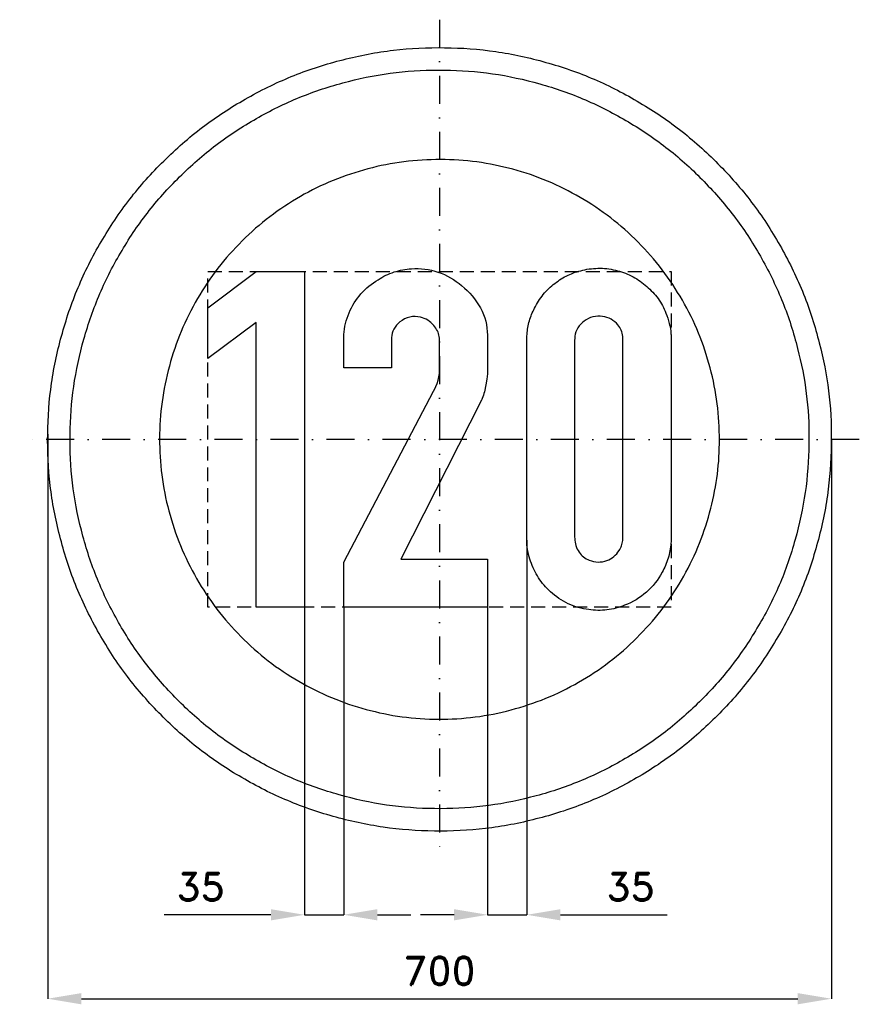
# Model space of a CAD drawing. Header units: millimetres. Extents: x -375 to 375, y -505 to 375.
import ezdxf

# ---------------------------------------------------------------- set-up
doc = ezdxf.new("R2010")
doc.units = ezdxf.units.MM
doc.header["$LTSCALE"] = 5
doc.linetypes.add('ČERCHOVANÁX2', pattern=[2, 1, -0.5, 0, -0.5])
doc.linetypes.add('ČÁRKOVANÁX2', pattern=[1.5, 1, -0.5])
doc.layers.add('Kóty', color=2, linetype='Continuous')
doc.layers.add('Značka', color=7, linetype='Continuous')
doc.styles.get("Standard").update_dxf_attribs({"font": 'romand.shx', "height": 25})
doc.dimstyles.get("Standard").update_dxf_attribs({"dimtxt": 25, "dimasz": 30, "dimexe": 0.18, "dimexo": 0.0625, "dimgap": 12.5, "dimtad": 1, "dimdec": 0, "dimzin": 0, "dimdsep": 46, "dimtxsty": 'Standard', "dimcen": 0.09, "dimadec": 0, "dimazin": 0, "dimtfac": 1, "dimtdec": 0, "dimtofl": 0, "dimtmove": 0, "dimatfit": 3, "dimfxl": 1, "dimtolj": 1, "dimtzin": 0, "dimarcsym": 0})

# ---------------------------------------------------------------- blocks, each defined once
blk = doc.blocks.new('*D2')
at = {"layer": 'Defpoints', "color": 0, "transparency": 16777216}
for p in [(-349.92, 4.7), (350.05, 0.12), (350.05, -499.82)]:
    blk.add_point(p, dxfattribs=at)
at = {"layer": 'Kóty', "color": 0, "lineweight": -2, "transparency": 16777216}
for p, q in [((-349.92, 4.64), (-349.92, -500)), ((350.05, 0.06), (350.05, -500)), ((-319.92, -499.82), (320.05, -499.82))]:
    blk.add_line(p, q, dxfattribs=at)
at = {"layer": 'Kóty', "color": 0, "transparency": 16777216}
for points in [[(-319.92, -494.82), (-319.92, -504.82), (-349.92, -499.82)], [(320.05, -494.82), (320.05, -504.82), (350.05, -499.82)]]:
    blk.add_solid(points, dxfattribs=at)
at = {"layer": 'Kóty', "color": 0, "transparency": 16777216, "insert": (0.06, -474.82), "char_height": 25, "attachment_point": 5}
blk.add_mtext('\\A1;700', dxfattribs=at)
blk = doc.blocks.new('*D3')
at = {"layer": 'Defpoints', "color": 0, "transparency": 16777216}
for p in [(78, -90.13), (43, -149.97), (78, -424.82)]:
    blk.add_point(p, dxfattribs=at)
at = {"layer": 'Kóty', "color": 0, "lineweight": -2, "transparency": 16777216}
for p, q in [((78, -90.19), (78, -425)), ((43, -150.03), (43, -425)), ((13, -424.82), (-17, -424.82)), ((108, -424.82), (203.48, -424.82))]:
    blk.add_line(p, q, dxfattribs=at)
at = {"layer": 'Kóty', "color": 0, "transparency": 16777216}
for points in [[(13, -419.82), (13, -429.82), (43, -424.82)], [(108, -419.82), (108, -429.82), (78, -424.82)]]:
    blk.add_solid(points, dxfattribs=at)
at = {"layer": 'Kóty', "color": 0, "transparency": 16777216, "insert": (170.74, -399.82), "char_height": 25, "attachment_point": 5}
blk.add_mtext('\\A1;35', dxfattribs=at)

msp = doc.modelspace()

# ---------------------------------------------------------------- linework, layer by layer
at = {"layer": 'Kóty'}
for p, q in [((-120.6, -150.06), (-120.6, -425)), ((-85.5, -149.97), (-85.5, -425)), ((-150.6, -424.82), (-246.08, -424.82)), ((-55.5, -424.82), (-25.5, -424.82))]:
    msp.add_line(p, q, dxfattribs=at)
for points in [[(-120.6, -424.82), (-85.5, -424.82)], [(43, -424.82), (78, -424.82)]]:
    msp.add_lwpolyline(points, dxfattribs=at)
for points in [[(-150.6, -419.82), (-150.6, -429.82), (-120.6, -424.82)], [(-55.5, -419.82), (-55.5, -429.82), (-85.5, -424.82)]]:
    msp.add_solid(points, dxfattribs=at)
at = {"layer": 'Značka', "color": 6, "linetype": 'ČERCHOVANÁX2', "lineweight": 25, "ltscale": 5}
for p, q in [((0, 375), (0, -375)), ((375, 0), (-375, 0))]:
    msp.add_line(p, q, dxfattribs=at)
at = {"layer": 'Značka', "color": 5}
for points in [[(350, 0, -0.001625), (349.99, -2.29), (349.97, -4.58, -0.032168), (346.49, -50.21, -0.035721), (336.86, -95, -0.036668), (321.83, -138.26, -0.034758), (300.79, -178.95, -0.034053), (274.96, -216.77, -0.034445), (244.23, -250.71, -0.03455), (209.51, -280.56, -0.03444), (171.02, -305.37, -0.034409), (129.75, -325.22, -0.034438), (86.15, -339.23, -0.034425), (41.16, -347.72, -0.034424), (-4.58, -349.97, -0.034419), (-50.24, -346.53, -0.034407), (-95, -336.86, -0.034408), (-138.22, -321.72, -0.034422), (-178.95, -300.79, -0.034412), (-216.78, -274.98, -0.034416), (-250.71, -244.23, -0.03441), (-280.56, -209.5, -0.03441), (-305.37, -171.02, -0.034415), (-325.22, -129.75, -0.034415), (-339.23, -86.15, -0.034419), (-347.72, -41.16, -0.034415), (-349.97, 4.58, -0.034418), (-346.53, 50.24, -0.034417), (-336.86, 95, -0.034422), (-321.72, 138.22, -0.034426), (-300.79, 178.95, -0.03442), (-274.98, 216.78, -0.034413), (-244.23, 250.71, -0.034403), (-209.5, 280.56, -0.034421), (-171.02, 305.37, -0.034408), (-129.75, 325.22, -0.034417), (-86.15, 339.23, -0.034422), (-41.16, 347.72, -0.034424), (4.58, 349.97, -0.034419), (50.24, 346.53, -0.034406), (95, 336.86, -0.034428), (138.22, 321.71, -0.034446), (178.95, 300.79, -0.03443), (216.77, 274.98, -0.034407), (250.71, 244.23, -0.034396), (280.57, 209.5, -0.034484), (305.37, 171.02, -0.034412), (325.2, 129.76, -0.034079), (339.23, 86.15, -0.032792), (347.51, 43.38, -0.034265), (350, 0)], [(-85.5, -149.97), (-85.5, -109.81), (-5.5, 42.94), (-4.3, 45.01), (-3.2, 47.12), (-2.1, 49.98), (-1.2, 52.94), (-0.5, 55.82), (0, 58.75), (0, 59.89), (0, 61.03), (0, 89.12), (-0.1, 90.46), (-0.2, 91.78, 0.081878), (-1.9, 97.05, 0.063655), (-5.1, 101.72, 0.077701), (-10.5, 106.48, 0.090262), (-17, 109.19, 0.119797), (-26.6, 109.23, 0.119923), (-35.3, 104.88, 0.105427), (-40.7, 98.59, 0.117396), (-42.8, 90.88), (-42.9, 89.81), (-42.9, 88.75), (-42.9, 63.81), (-85.5, 63.81), (-85.5, 90.91), (-85.5, 92.27), (-85.4, 93.62, -0.043444), (-83.9, 103.54, -0.044659), (-80.7, 113.09, -0.083978), (-70.2, 129.94, -0.078532), (-54.8, 142.69, -0.063886), (-40.5, 149.55, -0.06727), (-25.1, 152.47, -0.100452), (-1.4, 149.45, -0.097012), (19.8, 137.34, -0.102897), (36.6, 117.38, -0.126699), (42.8, 93.06), (42.9, 91.7), (42.9, 90.34), (42.9, 60.81), (42.8, 59.75), (42.8, 58.69), (42.3, 53.7), (41.4, 48.75), (40.1, 42.56, -0.029008), (38.1, 36.53), (37.8, 35.72), (37.5, 34.91), (-34.5, -107.19), (43, -107.19), (43, -149.97), (-85.5, -149.97)], [(78, 90.41), (78.1, 92.17), (78.2, 93.94, -0.051595), (80.3, 105.9, -0.050315), (84.9, 117.25, -0.059272), (92.7, 129.41, -0.059882), (103.1, 139.38, -0.05744), (114.8, 146.65, -0.055957), (127.9, 151.13, -0.062908), (143.5, 152.89, -0.065036), (159, 150.69, -0.062181), (172.9, 145.27, -0.059592), (185.1, 136.66, -0.058894), (195.2, 125.77, -0.061186), (202.3, 112.84, -0.042651), (205.3, 103.67, -0.047004), (206.7, 94.16), (206.8, 92.61), (206.8, 91.06), (206.8, -90.31), (206.8, -91.55), (206.7, -92.78, -0.056778), (204.3, -106.13, -0.057026), (198.9, -118.72, -0.090829), (184.8, -136.52, -0.092621), (165.4, -148.19, -0.069916), (149.6, -152.4, -0.068355), (133.3, -152.16, -0.077405), (115, -146.85, -0.079317), (99.2, -136.22, -0.068637), (88.5, -123.77, -0.06403), (81.4, -108.97, -0.036047), (79.1, -100.67, -0.041987), (78, -92.16), (78, -91.14), (78, -90.13), (78, 90.41)], [(120.7, 88.41), (120.7, -86.31), (120.7, -87.45), (120.8, -88.59, 0.054116), (121.9, -94.97, 0.083888), (124.7, -100.75, 0.084607), (128.7, -105.05, 0.073879), (133.8, -107.97, 0.093671), (141.6, -109.63, 0.098885), (149.5, -108.28, 0.0895), (155.7, -104.8, 0.08414), (160.4, -99.41, 0.059405), (162.6, -95.02, 0.064947), (163.7, -90.28), (163.7, -89.47), (163.8, -88.66), (163.8, 89.34), (163.8, 90.67), (163.7, 92, 0.079527), (162.3, 97.43, 0.074329), (159.3, 102.25, 0.099371), (153.2, 107.37, 0.096433), (145.7, 109.84, 0.104446), (137.1, 109.48, 0.104035), (129.3, 105.66, 0.098179), (123.6, 99.68, 0.112812), (121, 92.16), (120.8, 90.29), (120.7, 88.41)]]:
    msp.add_lwpolyline(points, format="xyb", dxfattribs=at)
at = {"layer": 'Značka', "color": 1}
for points in [[(330, 0, -0.001639), (329.99, -2.16), (329.97, -4.32, -0.032167), (326.69, -47.34, -0.035725), (317.61, -89.58, -0.036665), (303.44, -130.36, -0.034751), (283.6, -168.73, -0.034042), (259.25, -204.39, -0.034442), (230.27, -236.38, -0.034571), (197.54, -264.53, -0.03443), (161.24, -287.92, -0.034374), (122.33, -306.64, -0.034411), (81.23, -319.85, -0.034418), (38.8, -327.85, -0.034426), (-4.32, -329.97, -0.03444), (-47.37, -326.73, -0.034411), (-89.58, -317.61, -0.034427), (-130.32, -303.33, -0.034405), (-168.73, -283.6, -0.034412), (-204.39, -259.27, -0.034408), (-236.38, -230.27, -0.034409), (-264.53, -197.53, -0.034412), (-287.92, -161.25, -0.034422), (-306.64, -122.34, -0.034411), (-319.85, -81.23, -0.034422), (-327.85, -38.8, -0.034418), (-329.97, 4.32, -0.034417), (-326.73, 47.37, -0.034418), (-317.61, 89.58, -0.03442), (-303.33, 130.32, -0.034415), (-283.6, 168.73, -0.034423), (-259.27, 204.39, -0.034424), (-230.27, 236.38, -0.034421), (-197.53, 264.53, -0.034409), (-161.25, 287.92, -0.034412), (-122.34, 306.64, -0.034389), (-81.23, 319.85, -0.034393), (-38.8, 327.85, -0.034404), (4.32, 329.97, -0.03444), (47.37, 326.73, -0.03441), (89.57, 317.61, -0.034384), (130.32, 303.33, -0.03441), (168.73, 283.6, -0.034394), (204.39, 259.27, -0.034399), (236.38, 230.27, -0.034424), (264.53, 197.53, -0.034483), (287.92, 161.25, -0.034408), (306.62, 122.35, -0.034074), (319.85, 81.23, -0.03279), (327.65, 40.91, -0.034264), (330, 0)], [(250, 0), (249.99, 1.64), (249.98, 3.27, 0.032168), (247.49, 35.86, 0.035728), (240.61, 67.86, 0.036668), (229.88, 98.76, 0.034741), (214.85, 127.82, 0.034042), (196.4, 154.84, 0.034443), (174.45, 179.08, 0.034576), (149.65, 200.4, 0.034421), (122.15, 218.12, 0.03439), (92.68, 232.3, 0.034462), (61.54, 242.31, 0.034437), (29.4, 248.37, 0.034411), (-3.27, 249.98, 0.03444), (-35.89, 247.52, 0.034403), (-67.86, 240.61, 0.034424), (-98.73, 229.8, 0.034444), (-127.82, 214.85, 0.034412), (-154.84, 196.41, 0.034406), (-179.08, 174.45, 0.034418), (-200.4, 149.65, 0.034424), (-218.12, 122.16, 0.034423), (-232.3, 92.68, 0.034408), (-242.31, 61.54, 0.034415), (-248.37, 29.4, 0.034416), (-249.98, -3.27, 0.034419), (-247.52, -35.89, 0.03441), (-240.61, -67.86, 0.034422), (-229.8, -98.73, 0.034408), (-214.85, -127.82, 0.034422), (-196.41, -154.84, 0.034445), (-174.45, -179.08, 0.034454), (-149.65, -200.4, 0.034443), (-122.16, -218.12, 0.034435), (-92.68, -232.3, 0.034433), (-61.54, -242.31, 0.034434), (-29.4, -248.37, 0.034411), (3.27, -249.98, 0.03444), (35.89, -247.52, 0.034402), (67.86, -240.61, 0.034424), (98.73, -229.8, 0.034396), (127.82, -214.85, 0.034388), (154.84, -196.42, 0.034402), (179.08, -174.45, 0.034419), (200.4, -149.64, 0.034468), (218.12, -122.16, 0.034418), (232.29, -92.69, 0.034087), (242.31, -61.54, 0.032786), (248.22, -30.99, 0.03426), (250, 0)]]:
    msp.add_lwpolyline(points, format="xyb", dxfattribs=at)
at = {"layer": 'Značka', "color": 6, "linetype": 'ČÁRKOVANÁX2', "ltscale": 2.5}
msp.add_lwpolyline([(-206.9, -150), (-206.9, 150), (206.9, 150), (206.9, -150), (-206.9, -150)], dxfattribs=at)
at = {"layer": 'Značka', "color": 5}
msp.add_lwpolyline([(-163.9, -150), (-163.9, 104.5), (-206.9, 72.37), (-206.9, 117.66), (-163.8, 149.97), (-120.6, 149.97), (-120.6, -150), (-163.9, -150)], dxfattribs=at)

# ---------------------------------------------------------------- texts
at = {"layer": 'Kóty', "insert": (-213.34, -399.82), "char_height": 25, "attachment_point": 5}
msp.add_mtext('\\A1;35', dxfattribs=at)

# ---------------------------------------------------------------- dimensions: what is measured, and where the dimension line sits
at = {"layer": 'Kóty'}
for base, p1, p2, picture, middle in [((350.05, -499.82), (-349.92, 4.7), (350.05, 0.12), '*D2', (0.06, -474.82)), ((78, -424.82), (43, -149.97), (78, -90.13), '*D3', (170.74, -399.82))]:
    dim = msp.add_linear_dim(base=base, p1=p1, p2=p2, dimstyle='Standard', dxfattribs=at)
    dim.commit()
    dim.dimension.update_dxf_attribs({"geometry": picture, "text_midpoint": middle})

doc.saveas('drawing.dxf')
